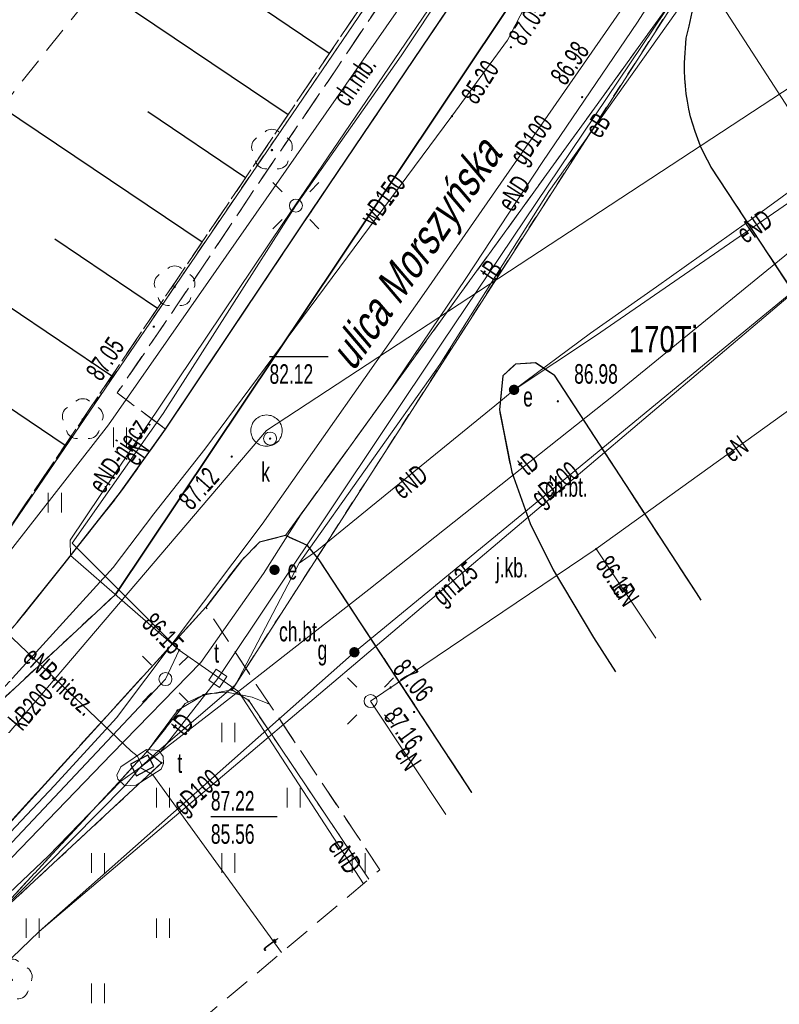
# Model space of a CAD drawing. Header units: metres. Extents: x 7504240 to 7504745, y 5782869 to 5783359.
# Tile 84 of 93: x 7504672 to 7504701, y 5783090 to 5783127. Entities that reach past the tile are written whole.
import ezdxf
from ezdxf.enums import TextEntityAlignment as Align

# ---------------------------------------------------------------- set-up
doc = ezdxf.new("R2010")
doc.units = ezdxf.units.M
doc.header["$MEASUREMENT"] = 0
for name, pattern in [('1.0_0.5', [1.5, 1, -0.5]), ('1.5_0.5', [2, 1.5, -0.5]), ('219-500', [0]), ('egug-500', [1, 0.5, -0.5]), ('l219_500', [0]), ('l32_500', [0])]:
    doc.linetypes.add(name, pattern=pattern)
doc.layers.get('0').update_dxf_attribs({"color": 2, "linetype": 'CONTINUOUS', "lineweight": 5})
for name, color, linetype in [('000 Inne (niezydentyfikowane)', 7, 'CONTINUOUS'), ('203-punkt graniczny', 7, 'CONTINUOUS'), ('210-oznaczenie konturu użytku gruntowego', 7, 'CONTINUOUS'), ('211-numer działki ewidencyjnej', 7, 'CONTINUOUS'), ('216-obręb ewidencyjny', 7, 'CONTINUOUS'), ('218-kontur użytku gruntowego', 7, 'CONTINUOUS'), ('219-działka ewidencyjna', 7, 'CONTINUOUS'), ('994-Nazwa ulicy', 7, 'CONTINUOUS'), ('chodnik', 7, 'CONTINUOUS'), ('chodnik-Atr17', 7, 'CONTINUOUS'), ('drzewo liściaste', 7, 'CONTINUOUS'), ('elektroenergetyczne urządzenie techniczne', 7, 'CONTINUOUS'), ('elektroenergetyczne urządzenie techniczne-Atr17', 7, 'CONTINUOUS'), ('jezdnia', 7, 'CONTINUOUS'), ('jezdnia-Atr17', 7, 'CONTINUOUS'), ('komora podziemna', 7, 'CONTINUOUS'), ('krawężnik', 7, 'CONTINUOUS'), ('latarnia', 7, 'CONTINUOUS'), ('pikieta sztuczna', 7, 'CONTINUOUS'), ('pikieta sztuczna-Atr2', 7, 'CONTINUOUS'), ('przewód elektroenergetyczny podziemny', 7, 'CONTINUOUS'), ('przewód elektroenergetyczny podziemny-Atr1', 7, 'CONTINUOUS'), ('przewód gazowy', 7, 'CONTINUOUS'), ('przewód gazowy-Atr1', 7, 'CONTINUOUS'), ('przewód kanalizacyjny', 7, 'CONTINUOUS'), ('przewód kanalizacyjny-Atr1', 7, 'CONTINUOUS'), ('przewód telekomunikacyjny podziemny', 7, 'CONTINUOUS'), ('przewód telekomunikacyjny podziemny-Atr1', 7, 'CONTINUOUS'), ('przewód wodociągowy', 7, 'CONTINUOUS'), ('przewód wodociągowy-Atr1', 7, 'CONTINUOUS'), ('rzędna', 7, 'CONTINUOUS'), ('rzędna-Atr2', 7, 'CONTINUOUS'), ('rzędna-Atr3', 7, 'CONTINUOUS'), ('skarpa nieumocniona', 7, 'CONTINUOUS'), ('trawnik', 7, 'CONTINUOUS'), ('właz do komory lub kanału - kwadratowy', 7, 'CONTINUOUS'), ('właz do komory lub kanału - kwadratowy-Atr17', 7, 'CONTINUOUS'), ('właz do komory lub kanału - okrągły', 7, 'CONTINUOUS'), ('właz do komory lub kanału - okrągły-Atr17', 7, 'CONTINUOUS'), ('właz do komory lub kanału - prostokątny', 7, 'CONTINUOUS'), ('właz do komory lub kanału - prostokątny-Atr17', 7, 'CONTINUOUS'), ('zasuwa lub zawór', 7, 'CONTINUOUS'), ('zasuwa lub zawór-Atr17', 7, 'CONTINUOUS')]:
    doc.layers.add(name, color=color, linetype=linetype)
doc.styles.get("Standard").update_dxf_attribs({"font": 'Working1250', "width": 0.75})

# ---------------------------------------------------------------- blocks, each defined once
blk = doc.blocks.new('OP021')
at = {"linetype": 'Continuous', "lineweight": 13}
h = blk.add_hatch(color=0, dxfattribs=at)
edge = h.paths.add_edge_path()
edge.add_arc((0, 0), 0.05, 0, 360)
at = {"color": 0, "linetype": 'Continuous', "lineweight": 13}
for centre, start, end in [((0, 0.4), 49.272, 130.728), ((-0.38, 0.124), 121.308, 202.548), ((0.38, 0.124), 337.452, 58.692), ((-0.235, -0.324), 193.221, 274.871), ((0.235, -0.324), 265.129, 346.779)]:
    blk.add_arc(centre, 0.4, start, end, dxfattribs=at)
blk = doc.blocks.new('SUPWP')
at = {"color": 0, "linetype": 'Continuous'}
blk.add_lwpolyline([(-0.375, -0.25), (0.375, -0.25), (0.375, 0.25), (-0.375, 0.25)], close=True, dxfattribs=at)
blk = doc.blocks.new('PW01')
at = {"linetype": 'Continuous', "lineweight": 13}
h = blk.add_hatch(color=0, dxfattribs=at)
edge = h.paths.add_edge_path()
edge.add_arc((0, 0), 0.045, 0, 360)
blk = doc.blocks.new('SM01')
at = {"color": 0, "linetype": 'Continuous', "lineweight": 13}
for p, q in [((-0.53, 0.531), (-0.883, 0.884)), ((0.531, 0.531), (0.884, 0.884)), ((-0.53, -0.53), (-0.883, -0.883)), ((0.531, -0.53), (0.884, -0.883))]:
    blk.add_line(p, q, dxfattribs=at)
blk.add_circle((0, 0), 0.25, dxfattribs=at)
blk = doc.blocks.new('US22A')
at = {"color": 0, "linetype": 'Continuous', "lineweight": 0}
blk.add_lwpolyline([(-0.25, -0.25), (0.25, -0.25), (0.25, 0.25), (-0.25, 0.25)], close=True, dxfattribs=at)
blk = doc.blocks.new('US22')
at = {"color": 0, "linetype": 'Continuous', "lineweight": 13}
blk.add_circle((0, 0), 0.25, dxfattribs=at)
blk = doc.blocks.new('US25')
at = {"linetype": 'Continuous', "lineweight": 0}
h = blk.add_hatch(color=0, dxfattribs=at)
edge = h.paths.add_edge_path()
edge.add_arc((0, 0), 0.2, 0, 360)
blk = doc.blocks.new('TU04')
at = {"color": 0, "linetype": 'Continuous', "lineweight": 13}
for p, q in [((0, 0), (0, 0.75)), ((0.5, 0), (0.5, 0.75))]:
    blk.add_line(p, q, dxfattribs=at)
blk = doc.blocks.new('203')
at = {"linetype": 'Continuous', "lineweight": 0}
h = blk.add_hatch(color=0, dxfattribs=at)
edge = h.paths.add_edge_path()
edge.add_arc((0, 0), 0.045, 0, 360)

msp = doc.modelspace()

# ---------------------------------------------------------------- linework, layer by layer
at = {"layer": '000 Inne (niezydentyfikowane)', "color": 7, "linetype": 'Continuous', "lineweight": 25, "flags": 128}
for points in [[(7504682.62, 5783123.74), (7504675.33, 5783128.66)], [(7504684.2, 5783126.09), (7504680.65, 5783128.49)], [(7504679.32, 5783118.86), (7504671.64, 5783124.04)], [(7504680.99, 5783121.33), (7504677.25, 5783123.86)], [(7504675.86, 5783113.72), (7504667.83, 5783119.14)], [(7504677.61, 5783116.32), (7504673.68, 5783118.97)], [(7504674.07, 5783111.07), (7504669.96, 5783113.84)]]:
    msp.add_lwpolyline(points, dxfattribs=at)
at = {"layer": '216-obręb ewidencyjny', "color": 7, "linetype": 'l32_500', "lineweight": 35, "flags": 128}
for points in [[(7504699.35, 5783140.26), (7504676, 5783105.36)], [(7504676, 5783105.36), (7504628.61, 5783061.26)]]:
    msp.add_lwpolyline(points, dxfattribs=at)
at = {"layer": '218-kontur użytku gruntowego', "color": 3, "linetype": 'egug-500', "lineweight": 18, "flags": 128}
for points in [[(7504676, 5783105.36), (7504699.35, 5783140.26)], [(7504699.15, 5783130.76), (7504680.47, 5783101.7)], [(7504669.57, 5783104.4), (7504686.87, 5783129.77)], [(7504628.61, 5783061.26), (7504676, 5783105.36)], [(7504679.37, 5783101.5), (7504678.38, 5783100.91)], [(7504680.47, 5783101.7), (7504679.37, 5783101.5)], [(7504681.11, 5783101.29), (7504680.47, 5783101.7)], [(7504685.717, 5783094.443), (7504681.11, 5783101.29)], [(7504678.38, 5783100.91), (7504677.22, 5783099.34)], [(7504677.22, 5783099.34), (7504677.77, 5783098.9)], [(7504677.77, 5783098.9), (7504671.8, 5783093.35)]]:
    msp.add_lwpolyline(points, dxfattribs=at)
at = {"layer": '219-działka ewidencyjna', "color": 7, "linetype": 'l219_500', "lineweight": 18, "flags": 128}
for points in [[(7504699.35, 5783140.26), (7504676, 5783105.36)], [(7504676, 5783105.36), (7504628.61, 5783061.26)]]:
    msp.add_lwpolyline(points, dxfattribs=at)
at = {"layer": '219-działka ewidencyjna', "color": 7, "linetype": '219-500', "lineweight": 18, "flags": 128}
for points in [[(7504699.35, 5783140.26), (7504676, 5783105.36)], [(7504680.47, 5783101.7), (7504699.15, 5783130.76)], [(7504669.57, 5783104.4), (7504686.87, 5783129.77)], [(7504676, 5783105.36), (7504628.61, 5783061.26)], [(7504678.38, 5783100.91), (7504679.37, 5783101.5)], [(7504679.37, 5783101.5), (7504680.47, 5783101.7)], [(7504680.47, 5783101.7), (7504681.11, 5783101.29)], [(7504681.11, 5783101.29), (7504685.717, 5783094.443)], [(7504677.22, 5783099.34), (7504678.38, 5783100.91)], [(7504677.77, 5783098.9), (7504677.22, 5783099.34)], [(7504671.8, 5783093.35), (7504677.77, 5783098.9)]]:
    msp.add_lwpolyline(points, dxfattribs=at)
at = {"layer": 'chodnik', "color": 7, "linetype": '1.0_0.5', "lineweight": 18, "flags": 128}
for points in [[(7504677.92, 5783111.69), (7504676.07, 5783113.08), (7504678.4, 5783116.5), (7504681.33, 5783120.88), (7504684.5, 5783125.54), (7504686.29, 5783128.22), (7504687.34, 5783129.72), (7504687.9, 5783130.63), (7504688.74, 5783131.97), (7504689.44, 5783133.21), (7504690.01, 5783134.4), (7504690.57, 5783136.02), (7504692.97, 5783134.06), (7504683.21, 5783119.6)], [(7504653.69, 5783076.39), (7504652.79, 5783075.58), (7504646.58, 5783070.5), (7504645.81, 5783071.59), (7504646.46, 5783072.13), (7504648.75, 5783073.98), (7504650.36, 5783075.37), (7504651.64, 5783076.47), (7504652.94, 5783077.72), (7504654.45, 5783079), (7504656.05, 5783080.53), (7504658.9, 5783083.2), (7504660.96, 5783085.08), (7504662.46, 5783086.44), (7504663.61, 5783087.67), (7504665.49, 5783089.55), (7504667.4, 5783091.62), (7504671.52, 5783096.13), (7504679.47, 5783104.87), (7504681.4, 5783101.91), (7504681.91, 5783101.15), (7504681.24, 5783101.42), (7504680.28, 5783101.61), (7504679.46, 5783101.54), (7504678.68, 5783101.18), (7504677.25, 5783099.37), (7504671.26, 5783092.89), (7504664.8, 5783086.34), (7504658.48, 5783080.46)]]:
    msp.add_lwpolyline(points, close=True, dxfattribs=at)
for points in [[(7504705.754, 5783111.281), (7504702.94, 5783115.5), (7504698.83, 5783121.74), (7504698.69, 5783122), (7504698.56, 5783122.27), (7504698.43, 5783122.54), (7504698.32, 5783122.82), (7504698.22, 5783123.1), (7504698.13, 5783123.38), (7504698.05, 5783123.67), (7504697.98, 5783123.96), (7504697.93, 5783124.26), (7504697.88, 5783124.55), (7504697.85, 5783124.85), (7504697.83, 5783125.14), (7504697.82, 5783125.44), (7504697.82, 5783125.74), (7504697.88, 5783126.68), (7504697.99, 5783127.14), (7504698.11, 5783127.68), (7504698.25, 5783128.12), (7504699.53, 5783130.67), (7504700.11, 5783131.95), (7504702.01, 5783134.84), (7504707.37, 5783129.55), (7504710.15, 5783125.3), (7504708.33, 5783126.1), (7504707.35, 5783126.19), (7504706.51, 5783126.05), (7504705.98, 5783125.8), (7504705.42, 5783125.37), (7504704.93, 5783124.87), (7504704.63, 5783124.36), (7504704.37, 5783123.75), (7504704.21, 5783123.26), (7504704.05, 5783122.3), (7504707.42, 5783117.32), (7504712.92, 5783121.07), (7504713.74, 5783119.82), (7504709.48, 5783116.89), (7504710.539, 5783115.302)], [(7504695.175, 5783102.391), (7504694.33, 5783103.71), (7504692.78, 5783106.3), (7504691.9, 5783108.08), (7504691.19, 5783110.04), (7504690.72, 5783112.43), (7504690.85, 5783113.74), (7504691.33, 5783114.18), (7504692.1, 5783114.24), (7504692.82, 5783113.76), (7504698.26, 5783105.42), (7504698.446, 5783105.14)], [(7504686.139, 5783094.797), (7504681.91, 5783101.15), (7504681.4, 5783101.91), (7504679.47, 5783104.87), (7504680.83, 5783106.66), (7504681.53, 5783107.36), (7504682.52, 5783107.61), (7504683.36, 5783107.23), (7504683.81, 5783106.68), (7504689.668, 5783097.763)]]:
    msp.add_lwpolyline(points, dxfattribs=at)
at = {"layer": 'jezdnia', "color": 7, "linetype": '1.5_0.5', "lineweight": 18, "flags": 128}
for points in [[(7504258.91, 5783102.195), (7504259.32, 5783101.71), (7504260.19, 5783100.87), (7504261.03, 5783100.2), (7504262.23, 5783099.48), (7504263.58, 5783098.75), (7504271.27, 5783096.34), (7504273.07, 5783095.78), (7504273.4, 5783095.77), (7504279.31, 5783093.59), (7504279.17, 5783092.79), (7504278.85, 5783090.82), (7504278.64, 5783087.72), (7504278.81, 5783086.08), (7504282.18, 5783066.33), (7504283.44, 5783058.97), (7504284.42, 5783053.22), (7504284.91, 5783049.94), (7504285.49, 5783046.49), (7504285.84, 5783044.92), (7504286.31, 5783043.45), (7504286.85, 5783042.21), (7504287.36, 5783041.25), (7504289.58, 5783038.5), (7504293.54, 5783034.48), (7504295.7, 5783032.45), (7504300.71, 5783028.28), (7504305.95, 5783024.59), (7504308.28, 5783023.17), (7504310.62, 5783021.96), (7504313.43, 5783020.91), (7504340.95, 5783013.8), (7504343.87, 5783015), (7504366.83, 5783009.82), (7504368.46, 5783007.35), (7504380.09, 5783004.41), (7504392.58, 5783000.89), (7504409.71, 5782996.44), (7504418.79, 5782994.61), (7504427.67, 5782993.29), (7504438.12, 5782992.39), (7504446.48, 5782991.94), (7504453.86, 5782991.9), (7504457.37, 5782992.02), (7504461.74, 5782992.36), (7504466.89, 5782992.96), (7504475.17, 5782994.75), (7504481.39, 5782996.44), (7504489.89, 5782999.25), (7504498.82, 5783002.54), (7504509.98, 5783007.34), (7504522.54, 5783013.35), (7504529.26, 5783016.68), (7504538.28, 5783021.08), (7504546.06, 5783024.95), (7504563.03, 5783033.15), (7504576.07, 5783039.52), (7504582.27, 5783042.49), (7504590.59, 5783046.56), (7504598.34, 5783050.34), (7504604.14, 5783053.16), (7504612.18, 5783057.1), (7504619.41, 5783060.65), (7504623.25, 5783062.68), (7504628.55, 5783065.83), (7504632.69, 5783068.5), (7504637.19, 5783071.66), (7504640.42, 5783074.18), (7504646.93, 5783079.7), (7504651.35, 5783083.5), (7504656.24, 5783087.72), (7504659.96, 5783091.18), (7504663.58, 5783094.96), (7504668.61, 5783100.21), (7504672.24, 5783104.28), (7504673.98, 5783106.47), (7504676.16, 5783109.22), (7504677.92, 5783111.69), (7504683.21, 5783119.6), (7504692.97, 5783134.06), (7504697.28, 5783140.66), (7504703.94, 5783137.76), (7504702.01, 5783134.84), (7504700.11, 5783131.95), (7504682.52, 5783107.61), (7504681.53, 5783107.36), (7504680.83, 5783106.66), (7504679.47, 5783104.87), (7504671.52, 5783096.13), (7504667.4, 5783091.62), (7504665.49, 5783089.55), (7504663.61, 5783087.67), (7504662.46, 5783086.44), (7504660.96, 5783085.08), (7504658.9, 5783083.2), (7504656.05, 5783080.53), (7504654.45, 5783079), (7504652.94, 5783077.72), (7504651.64, 5783076.47), (7504650.36, 5783075.37), (7504648.75, 5783073.98), (7504646.46, 5783072.13), (7504645.81, 5783071.59), (7504644.26, 5783070.33), (7504641.19, 5783067.95), (7504637.74, 5783065.38), (7504634.35, 5783062.98), (7504630.46, 5783060.56), (7504628.13, 5783059.2), (7504623.19, 5783056.57), (7504609.99, 5783050.25), (7504604.6, 5783047.61), (7504591.25, 5783041.21), (7504585.49, 5783038.44), (7504574.11, 5783032.73), (7504572.98, 5783032.14), (7504571.83, 5783031.12), (7504570.86, 5783029.98), (7504570.06, 5783028.28), (7504569.86, 5783026.77), (7504569.7, 5783024.89), (7504570.78, 5783021.85), (7504573.24, 5783017.15), (7504573.89, 5783016.17), (7504582.776, 5783007.938)], [(7504689.668, 5783097.763), (7504683.81, 5783106.68), (7504683.36, 5783107.23), (7504682.52, 5783107.61), (7504700.11, 5783131.95), (7504699.53, 5783130.67)], [(7504699.53, 5783130.67), (7504698.25, 5783128.12), (7504698.11, 5783127.68), (7504697.99, 5783127.14), (7504697.88, 5783126.68), (7504697.82, 5783125.74), (7504697.82, 5783125.44), (7504697.83, 5783125.14), (7504697.85, 5783124.85), (7504697.88, 5783124.55), (7504697.93, 5783124.26), (7504697.98, 5783123.96), (7504698.05, 5783123.67), (7504698.13, 5783123.38), (7504698.22, 5783123.1), (7504698.32, 5783122.82), (7504698.43, 5783122.54), (7504698.56, 5783122.27), (7504698.69, 5783122), (7504698.83, 5783121.74), (7504702.94, 5783115.5), (7504705.754, 5783111.281)], [(7504698.446, 5783105.14), (7504698.26, 5783105.42), (7504692.82, 5783113.76), (7504692.1, 5783114.24), (7504691.33, 5783114.18), (7504690.85, 5783113.74), (7504690.72, 5783112.43), (7504691.19, 5783110.04), (7504691.9, 5783108.08), (7504692.78, 5783106.3), (7504694.33, 5783103.71), (7504695.175, 5783102.391)]]:
    msp.add_lwpolyline(points, dxfattribs=at)
at = {"layer": 'komora podziemna', "color": 34, "linetype": 'Continuous', "lineweight": 18, "flags": 128}
msp.add_lwpolyline([(7504682.39, 5783111.64), (7504682.39, 5783111.58), (7504682.38, 5783111.52), (7504682.37, 5783111.46), (7504682.35, 5783111.41), (7504682.32, 5783111.35), (7504682.29, 5783111.3), (7504682.26, 5783111.25), (7504682.22, 5783111.21), (7504682.17, 5783111.17), (7504682.13, 5783111.14), (7504682.07, 5783111.11), (7504682.02, 5783111.08), (7504681.97, 5783111.06), (7504681.91, 5783111.05), (7504681.85, 5783111.04), (7504681.79, 5783111.04), (7504681.73, 5783111.04), (7504681.67, 5783111.05), (7504681.62, 5783111.06), (7504681.56, 5783111.08), (7504681.51, 5783111.11), (7504681.46, 5783111.14), (7504681.41, 5783111.17), (7504681.37, 5783111.21), (7504681.33, 5783111.25), (7504681.29, 5783111.3), (7504681.26, 5783111.35), (7504681.24, 5783111.41), (7504681.22, 5783111.46), (7504681.2, 5783111.52), (7504681.19, 5783111.58), (7504681.19, 5783111.64), (7504681.19, 5783111.69), (7504681.2, 5783111.75), (7504681.22, 5783111.81), (7504681.24, 5783111.86), (7504681.26, 5783111.92), (7504681.29, 5783111.97), (7504681.33, 5783112.02), (7504681.37, 5783112.06), (7504681.41, 5783112.1), (7504681.46, 5783112.13), (7504681.51, 5783112.16), (7504681.56, 5783112.19), (7504681.62, 5783112.21), (7504681.67, 5783112.22), (7504681.73, 5783112.23), (7504681.79, 5783112.24), (7504681.85, 5783112.23), (7504681.91, 5783112.22), (7504681.97, 5783112.21), (7504682.02, 5783112.19), (7504682.07, 5783112.16), (7504682.13, 5783112.13), (7504682.17, 5783112.1), (7504682.22, 5783112.06), (7504682.26, 5783112.02), (7504682.29, 5783111.97), (7504682.32, 5783111.92), (7504682.35, 5783111.86), (7504682.37, 5783111.81), (7504682.38, 5783111.75), (7504682.39, 5783111.69)], close=True, dxfattribs=at)
at = {"layer": 'komora podziemna', "color": 30, "linetype": 'Continuous', "lineweight": 18, "flags": 128}
msp.add_lwpolyline([(7504676.21, 5783098.75), (7504677.19, 5783099.41), (7504677.67, 5783099.38), (7504677.83, 5783099.14), (7504677.84, 5783098.87), (7504677.76, 5783098.66), (7504676.8, 5783098.04), (7504676.36, 5783098.02), (7504676.1, 5783098.27), (7504676.06, 5783098.43)], close=True, dxfattribs=at)
at = {"layer": 'krawężnik', "color": 7, "linetype": 'Continuous', "lineweight": 25, "flags": 128}
for points in [[(7504656.24, 5783087.72), (7504659.96, 5783091.18), (7504663.58, 5783094.96), (7504668.61, 5783100.21), (7504672.24, 5783104.28), (7504673.98, 5783106.47), (7504676.16, 5783109.22), (7504677.92, 5783111.69), (7504683.21, 5783119.6), (7504692.97, 5783134.06)], [(7504698.05, 5783123.67), (7504697.98, 5783123.96), (7504697.93, 5783124.26), (7504697.88, 5783124.55), (7504697.85, 5783124.85), (7504697.83, 5783125.14), (7504697.82, 5783125.44), (7504697.82, 5783125.74), (7504697.88, 5783126.68), (7504697.99, 5783127.14), (7504698.11, 5783127.68), (7504698.25, 5783128.12), (7504699.53, 5783130.67), (7504700.11, 5783131.95)], [(7504705.754, 5783111.281), (7504702.94, 5783115.5), (7504698.83, 5783121.74), (7504698.69, 5783122), (7504698.56, 5783122.27), (7504698.43, 5783122.54), (7504698.32, 5783122.82), (7504698.22, 5783123.1), (7504698.13, 5783123.38), (7504698.05, 5783123.67)], [(7504692.82, 5783113.76), (7504692.1, 5783114.24), (7504691.33, 5783114.18), (7504690.85, 5783113.74), (7504690.72, 5783112.43), (7504691.19, 5783110.04), (7504691.9, 5783108.08), (7504692.78, 5783106.3), (7504694.33, 5783103.71), (7504695.175, 5783102.391)], [(7504692.82, 5783113.76), (7504698.26, 5783105.42), (7504698.446, 5783105.14)], [(7504689.668, 5783097.763), (7504683.81, 5783106.68), (7504683.36, 5783107.23), (7504682.52, 5783107.61), (7504681.53, 5783107.36)], [(7504681.53, 5783107.36), (7504680.83, 5783106.66), (7504679.47, 5783104.87), (7504671.52, 5783096.13), (7504667.4, 5783091.62), (7504665.49, 5783089.55), (7504663.61, 5783087.67), (7504662.46, 5783086.44), (7504660.96, 5783085.08), (7504658.9, 5783083.2), (7504656.05, 5783080.53), (7504654.45, 5783079), (7504652.94, 5783077.72), (7504651.64, 5783076.47), (7504650.36, 5783075.37), (7504648.75, 5783073.98), (7504646.46, 5783072.13), (7504645.81, 5783071.59)]]:
    msp.add_lwpolyline(points, dxfattribs=at)
at = {"layer": 'przewód elektroenergetyczny podziemny', "color": 1, "linetype": 'Continuous', "lineweight": 18, "flags": 128}
for points in [[(7504655.29, 5783089.21), (7504661.5, 5783095.12), (7504666.71, 5783100.31), (7504670.47, 5783105.13), (7504675.73, 5783111.86), (7504691.27, 5783134.14), (7504697.35, 5783142.93), (7504702.1, 5783149.96), (7504702.51, 5783150.01), (7504705.41, 5783147.67), (7504706.6, 5783146.82), (7504707.08, 5783146.84), (7504707.47, 5783147.03), (7504708.6, 5783148.5), (7504721.91, 5783167.27), (7504723.11, 5783170.01)], [(7504691.28, 5783113.2), (7504694.21, 5783115.37), (7504696.74, 5783117.15), (7504700.19, 5783119.6), (7504702.31, 5783121.15), (7504704.63, 5783122.8), (7504707.44, 5783124.84), (7504709.97, 5783126.68), (7504712.69, 5783128.58), (7504714.98, 5783130.19), (7504718.36, 5783132.56), (7504722.17, 5783135.29), (7504725.48, 5783137.68), (7504730.7, 5783141.31), (7504733.24, 5783143.21), (7504736.19, 5783145.31), (7504738.78, 5783147.09), (7504741.885, 5783149.226)], [(7504659.06, 5783082.1), (7504661.74, 5783084.88), (7504665.75, 5783088.86), (7504670.25, 5783093.45), (7504675.86, 5783099.25), (7504679.27, 5783102.75), (7504681.68, 5783106.16), (7504683.1, 5783108.39), (7504686.4, 5783112.98), (7504689.43, 5783117.47), (7504692.38, 5783121.95), (7504696.01, 5783127.29), (7504700.16, 5783133.77), (7504709.44, 5783146.73)], [(7504682.45, 5783119.61), (7504695.84, 5783139.33), (7504702.74, 5783134.38)], [(7504717.859, 5783121.453), (7504706.85, 5783138.09), (7504704.01, 5783137.14), (7504702.93, 5783134.15), (7504695.6, 5783139.02), (7504686.95, 5783126), (7504682.92, 5783120.26)], [(7504676.95, 5783098.72), (7504677.67, 5783099.38), (7504680.61, 5783101.89), (7504683.04, 5783106.56), (7504688.43, 5783114.17), (7504692.62, 5783120.8), (7504700.38, 5783131.75), (7504700.54, 5783132.23), (7504701.09, 5783133.13)], [(7504691.28, 5783113.2), (7504694.4, 5783115.27), (7504701.8, 5783120.37), (7504704.66, 5783116.02), (7504706.92, 5783112.7), (7504707.105, 5783112.416)], [(7504682.92, 5783120.26), (7504677.83, 5783112.29), (7504674.34, 5783107.32), (7504678.45, 5783103.22), (7504677.92, 5783102.11)], [(7504678.45, 5783103.22), (7504674.28, 5783106.85), (7504674.27, 5783107.44), (7504682.45, 5783119.61)], [(7504685.78, 5783101.27), (7504694.43, 5783107.1), (7504704.86, 5783114.6)], [(7504691.28, 5783113.2), (7504690.55, 5783112.59), (7504683.72, 5783107.03), (7504683.04, 5783106.56)], [(7504696.71, 5783103.681), (7504694.43, 5783107.1)], [(7504670.47, 5783105.13), (7504671.25, 5783104.44), (7504676.6, 5783099.35), (7504676.83, 5783099.17), (7504677.03, 5783098.8)], [(7504685.504, 5783094.264), (7504680.72, 5783101.64), (7504678.45, 5783103.22)], [(7504677.92, 5783102.11), (7504659.85, 5783082.92), (7504658.81, 5783082.27)], [(7504688.66, 5783096.916), (7504685.78, 5783101.27)], [(7504655.24, 5783077.93), (7504658.37, 5783081.06), (7504659.26, 5783081.86), (7504661.71, 5783084.18), (7504667.91, 5783090.1), (7504673.43, 5783095.34), (7504676.19, 5783098.18), (7504676.95, 5783098.72)]]:
    msp.add_lwpolyline(points, dxfattribs=at)
at = {"layer": 'przewód gazowy', "color": 52, "linetype": 'Continuous', "lineweight": 18, "flags": 128}
for points in [[(7504655.76, 5783079.51), (7504662, 5783085.67), (7504673.66, 5783098.03), (7504676.04, 5783100.62), (7504681.62, 5783108.05), (7504687.92, 5783117.02), (7504710.74, 5783149.88), (7504723.81, 5783169.49)], [(7504691.15, 5783140.55), (7504691.51, 5783139.91), (7504705, 5783119.05)], [(7504705, 5783119.05), (7504704.2, 5783118.81), (7504673.08, 5783092.43)], [(7504685.16, 5783103.14), (7504704.2, 5783118.81)], [(7504673.08, 5783092.43), (7504685.16, 5783103.14)], [(7504659.07, 5783079.26), (7504662.81, 5783082.29), (7504664.47, 5783081.82), (7504664.74, 5783082.01), (7504667.39, 5783083.95), (7504666.84, 5783086.44), (7504673.08, 5783092.43)]]:
    msp.add_lwpolyline(points, dxfattribs=at)
at = {"layer": 'przewód kanalizacyjny', "color": 34, "linetype": 'Continuous', "lineweight": 18, "flags": 128}
for points in [[(7504681.79, 5783111.64), (7504724.06, 5783139.37), (7504724.96, 5783140.25)], [(7504663.74, 5783090.47), (7504681.79, 5783111.64)]]:
    msp.add_lwpolyline(points, dxfattribs=at)
at = {"layer": 'przewód telekomunikacyjny podziemny', "color": 30, "linetype": 'Continuous', "lineweight": 18, "flags": 128}
for points in [[(7504679.93, 5783102.14), (7504688.51, 5783114.99), (7504697.09, 5783127.73), (7504700.24, 5783132.69), (7504701.09, 5783133.13)], [(7504706.65, 5783122.06), (7504705.75, 5783121.54), (7504703.81, 5783120.09), (7504695.15, 5783113.03), (7504685.72, 5783105.55), (7504679.96, 5783101.05), (7504677.72, 5783099.31), (7504676.95, 5783098.72)], [(7504677.03, 5783098.8), (7504677.72, 5783099.31), (7504679.93, 5783102.14)], [(7504650.86, 5783073.45), (7504651.66, 5783074.17), (7504657.19, 5783078.61), (7504676.36, 5783098.02), (7504676.95, 5783098.72)], [(7504682.368, 5783091.629), (7504677.43, 5783098.44), (7504676.95, 5783098.72)]]:
    msp.add_lwpolyline(points, dxfattribs=at)
at = {"layer": 'przewód wodociągowy', "color": 5, "linetype": 'Continuous', "lineweight": 18, "flags": 128}
msp.add_lwpolyline([(7504705.94, 5783146.75), (7504704.86, 5783146.27), (7504692.16, 5783128.77), (7504691.03, 5783126.6), (7504688.9, 5783123.69), (7504679.43, 5783110.92), (7504677.48, 5783108.45), (7504675.92, 5783106.39), (7504667.55, 5783097.2)], dxfattribs=at)
at = {"layer": 'rzędna-Atr2', "color": 7, "flags": 128}
for points in [[(7504681.908, 5783114.473), (7504684.153, 5783114.473)], [(7504679.66, 5783096.84), (7504682.197, 5783096.84)]]:
    msp.add_lwpolyline(points, dxfattribs=at)
at = {"layer": 'skarpa nieumocniona', "color": 7, "linetype": '1.0_0.5', "lineweight": 18, "flags": 128}
msp.add_lwpolyline([(7504380.26, 5783157.29), (7504360.6, 5783143.78), (7504316.18, 5783114.33), (7504308.12, 5783108.39), (7504301.16, 5783102.47), (7504297.24, 5783098.07), (7504295, 5783094.94), (7504291.32, 5783088.62), (7504289.64, 5783082.62), (7504289, 5783074.3), (7504289.05, 5783069.88), (7504290.14, 5783061.08), (7504292.11, 5783054.55), (7504294.02, 5783050.56), (7504299.26, 5783044.09), (7504307.08, 5783036.72), (7504312.87, 5783033.06), (7504316.58, 5783031.37), (7504328.4, 5783028.9), (7504351.13, 5783023.78), (7504363.39, 5783021.3), (7504413.85, 5783010.73), (7504431.69, 5783007.41), (7504436.75, 5783006.68), (7504449.41, 5783006.34), (7504455.77, 5783006.68), (7504466.29, 5783007.91), (7504473.68, 5783009.36), (7504480.69, 5783011.01), (7504494.41, 5783014.72), (7504506.9, 5783019.28), (7504519.45, 5783025.13), (7504534.08, 5783032.16), (7504551.57, 5783040.71), (7504569.46, 5783049.26), (7504587.18, 5783058.15), (7504598.88, 5783063.95), (7504609.85, 5783070.47), (7504626.84, 5783080.04), (7504636.35, 5783086.39), (7504644.85, 5783093.82), (7504653.4, 5783101.92), (7504661.84, 5783111.43), (7504671.68, 5783124.09), (7504681.81, 5783136.8), (7504682.99, 5783139.33), (7504682.99, 5783141.47), (7504681.9, 5783149.9), (7504687.5, 5783150.11), (7504691.23, 5783148.09), (7504688.67, 5783134.36), (7504687.62, 5783131.16), (7504670.58, 5783105.9), (7504665.57, 5783099.62), (7504660.83, 5783094.45), (7504651.28, 5783086.01), (7504639.63, 5783075.99), (7504633.77, 5783072.09), (7504616.16, 5783061.81), (7504605.84, 5783056.43), (7504578.71, 5783043.4), (7504537.89, 5783023.52), (7504518.91, 5783013.94), (7504507.93, 5783008.75), (7504501.44, 5783006.01), (7504493.81, 5783003.86), (7504483.25, 5783001.26), (7504466.9, 5782996.88), (7504461.31, 5782996.25), (7504448.12, 5782995.98), (7504439.68, 5782995.93), (7504424.97, 5782996.88), (7504417.47, 5782998.08), (7504402.32, 5783001.64), (7504382.41, 5783006.37), (7504367, 5783010.06), (7504349.55, 5783014.23), (7504312.94, 5783023.2), (7504304.88, 5783028.31), (7504298.92, 5783033.22), (7504294.33, 5783037.81), (7504290.06, 5783044.03), (7504286.84, 5783049.67), (7504284.73, 5783055.27), (7504283.46, 5783061.23), (7504282.72, 5783067.77), (7504282.14, 5783078.58), (7504282.35, 5783082.9), (7504283.67, 5783088.23), (7504285.41, 5783094.35), (7504288.53, 5783099.88), (7504292.8, 5783105.26), (7504299.13, 5783111.8), (7504305.14, 5783117.18), (7504311.05, 5783121.77), (7504324.28, 5783130.74), (7504335.99, 5783138.86), (7504380.83, 5783168.62), (7504391.47, 5783175.56), (7504419.98, 5783194.78), (7504441.54, 5783209.35), (7504458.79, 5783221.06), (7504464.22, 5783218.59), (7504462.78, 5783216.55), (7504450.84, 5783204.54), (7504448.08, 5783202.3), (7504441.38, 5783197.83), (7504424.07, 5783186.48), (7504393.68, 5783166.39)], close=True, dxfattribs=at)
msp.add_lwpolyline([(7504380.26, 5783157.29), (7504360.6, 5783143.78), (7504316.18, 5783114.33), (7504308.12, 5783108.39), (7504301.16, 5783102.47), (7504297.24, 5783098.07), (7504295, 5783094.94), (7504291.32, 5783088.62), (7504289.64, 5783082.62), (7504289, 5783074.3), (7504289.05, 5783069.88), (7504290.14, 5783061.08), (7504292.11, 5783054.55), (7504294.02, 5783050.56), (7504299.26, 5783044.09), (7504307.08, 5783036.72), (7504312.87, 5783033.06), (7504316.58, 5783031.37), (7504328.4, 5783028.9), (7504351.13, 5783023.78), (7504363.39, 5783021.3), (7504413.85, 5783010.73), (7504431.69, 5783007.41), (7504436.75, 5783006.68), (7504449.41, 5783006.34), (7504455.77, 5783006.68), (7504466.29, 5783007.91), (7504473.68, 5783009.36), (7504480.69, 5783011.01), (7504494.41, 5783014.72), (7504506.9, 5783019.28), (7504519.45, 5783025.13), (7504534.08, 5783032.16), (7504551.57, 5783040.71), (7504569.46, 5783049.26), (7504587.18, 5783058.15), (7504598.88, 5783063.95), (7504609.85, 5783070.47), (7504626.84, 5783080.04), (7504636.35, 5783086.39), (7504644.85, 5783093.82), (7504653.4, 5783101.92), (7504661.84, 5783111.43), (7504671.68, 5783124.09), (7504681.81, 5783136.8), (7504682.99, 5783139.33), (7504682.99, 5783141.47), (7504681.9, 5783149.9), (7504687.5, 5783150.11), (7504691.23, 5783148.09), (7504688.67, 5783134.36), (7504687.62, 5783131.16), (7504670.58, 5783105.9), (7504665.57, 5783099.62), (7504660.83, 5783094.45), (7504651.28, 5783086.01), (7504639.63, 5783075.99), (7504633.77, 5783072.09), (7504616.16, 5783061.81), (7504605.84, 5783056.43), (7504578.71, 5783043.4), (7504537.89, 5783023.52), (7504518.91, 5783013.94), (7504507.93, 5783008.75), (7504501.44, 5783006.01), (7504493.81, 5783003.86), (7504483.25, 5783001.26), (7504466.9, 5782996.88), (7504461.31, 5782996.25), (7504448.12, 5782995.98), (7504439.68, 5782995.93), (7504424.97, 5782996.88), (7504417.47, 5782998.08), (7504402.32, 5783001.64), (7504382.41, 5783006.37), (7504367, 5783010.06), (7504349.55, 5783014.23), (7504312.94, 5783023.2), (7504304.88, 5783028.31), (7504298.92, 5783033.22), (7504294.33, 5783037.81), (7504290.06, 5783044.03), (7504286.84, 5783049.67), (7504284.73, 5783055.27), (7504283.46, 5783061.23), (7504282.72, 5783067.77), (7504282.14, 5783078.58), (7504282.35, 5783082.9), (7504283.67, 5783088.23), (7504285.41, 5783094.35), (7504288.53, 5783099.88), (7504292.8, 5783105.26), (7504299.13, 5783111.8), (7504305.14, 5783117.18), (7504311.05, 5783121.77), (7504324.28, 5783130.74), (7504335.99, 5783138.86), (7504380.83, 5783168.62), (7504391.47, 5783175.56), (7504419.98, 5783194.78), (7504441.54, 5783209.35), (7504458.79, 5783221.06), (7504464.22, 5783218.59), (7504462.78, 5783216.55), (7504450.84, 5783204.54), (7504448.08, 5783202.3), (7504441.38, 5783197.83), (7504424.07, 5783186.48), (7504393.68, 5783166.39)], close=True, dxfattribs=at)
at = {"layer": 'trawnik', "color": 7, "linetype": '1.0_0.5', "lineweight": 18, "flags": 128}
for points in [[(7504691.23, 5783148.09), (7504691.28, 5783144.62), (7504691.32, 5783141.75), (7504691.36, 5783140.72), (7504691.28, 5783139.53), (7504691.11, 5783138.41), (7504690.82, 5783137.2), (7504690.57, 5783136.02), (7504690.01, 5783134.4), (7504689.44, 5783133.21), (7504688.74, 5783131.97), (7504687.9, 5783130.63), (7504687.34, 5783129.72), (7504686.29, 5783128.22), (7504684.5, 5783125.54), (7504681.33, 5783120.88), (7504678.4, 5783116.5), (7504676.07, 5783113.08), (7504677.92, 5783111.69), (7504676.16, 5783109.22), (7504673.98, 5783106.47), (7504672.24, 5783104.28), (7504668.61, 5783100.21), (7504663.58, 5783094.96), (7504659.96, 5783091.18), (7504656.24, 5783087.72), (7504651.35, 5783083.5), (7504646.93, 5783079.7), (7504640.42, 5783074.18), (7504637.19, 5783071.66), (7504632.69, 5783068.5), (7504628.55, 5783065.83), (7504623.25, 5783062.68), (7504619.41, 5783060.65), (7504612.18, 5783057.1), (7504604.14, 5783053.16), (7504598.34, 5783050.34), (7504590.59, 5783046.56), (7504582.27, 5783042.49), (7504576.07, 5783039.52), (7504563.03, 5783033.15), (7504546.06, 5783024.95), (7504538.28, 5783021.08), (7504529.26, 5783016.68), (7504522.54, 5783013.35), (7504509.98, 5783007.34), (7504498.82, 5783002.54), (7504489.89, 5782999.25), (7504481.39, 5782996.44), (7504475.17, 5782994.75), (7504466.89, 5782992.96), (7504461.74, 5782992.36), (7504457.37, 5782992.02), (7504453.86, 5782991.9), (7504446.48, 5782991.94), (7504438.12, 5782992.39), (7504427.67, 5782993.29), (7504418.79, 5782994.61), (7504409.71, 5782996.44), (7504392.58, 5783000.89), (7504380.09, 5783004.41), (7504368.46, 5783007.35), (7504366.83, 5783009.82), (7504367, 5783010.06), (7504382.41, 5783006.37), (7504402.32, 5783001.64), (7504417.47, 5782998.08), (7504424.97, 5782996.88), (7504439.68, 5782995.93), (7504461.31, 5782996.25), (7504466.9, 5782996.88), (7504483.25, 5783001.26), (7504493.81, 5783003.86), (7504501.44, 5783006.01), (7504507.93, 5783008.75), (7504518.91, 5783013.94), (7504537.89, 5783023.52), (7504578.71, 5783043.4), (7504605.84, 5783056.43), (7504616.16, 5783061.81), (7504633.77, 5783072.09), (7504639.63, 5783075.99), (7504645.78, 5783081.28), (7504651.28, 5783086.01), (7504660.83, 5783094.45), (7504661.5, 5783095.12), (7504665.57, 5783099.62), (7504670.58, 5783105.9), (7504687.62, 5783131.16), (7504688.67, 5783134.36)], [(7504681.24, 5783101.42), (7504681.91, 5783101.15), (7504686.14, 5783094.8), (7504660.31, 5783073.09), (7504659.77, 5783073.96), (7504658.48, 5783080.46), (7504664.8, 5783086.34), (7504671.26, 5783092.89), (7504677.25, 5783099.37), (7504678.68, 5783101.18), (7504679.46, 5783101.54), (7504680.28, 5783101.61)]]:
    msp.add_lwpolyline(points, close=True, dxfattribs=at)

# ---------------------------------------------------------------- block references
at = {"layer": '203-punkt graniczny', "color": 7, "linetype": 'Continuous', "lineweight": 18}
for p in [(7504676, 5783105.36), (7504679.37, 5783101.5), (7504680.47, 5783101.7), (7504681.11, 5783101.29), (7504678.38, 5783100.91), (7504677.22, 5783099.34), (7504677.77, 5783098.9)]:
    msp.add_blockref('203', p, dxfattribs=at)
at = {"layer": 'drzewo liściaste', "color": 94, "linetype": 'Continuous', "lineweight": 18}
for p in [(7504682, 5783122.39), (7504678.27, 5783117.15), (7504674.75, 5783112.06), (7504672.03, 5783090.58)]:
    msp.add_blockref('OP021', p, dxfattribs=at)
at = {"layer": 'elektroenergetyczne urządzenie techniczne', "color": 1, "linetype": 'Continuous', "lineweight": 18}
for p in [(7504691.28, 5783113.2), (7504682.1, 5783106.3)]:
    msp.add_blockref('US25', p, dxfattribs=at)
at = {"layer": 'latarnia', "color": 7, "linetype": 'Continuous', "lineweight": 18}
for p in [(7504682.92, 5783120.26), (7504677.92, 5783102.11), (7504685.78, 5783101.27)]:
    msp.add_blockref('SM01', p, dxfattribs=at)
at = {"layer": 'pikieta sztuczna', "color": 7, "linetype": 'Continuous', "lineweight": 13}
for p in [(7504691.16, 5783126.33), (7504693.89, 5783124.42), (7504677.47, 5783115.62), (7504692.96, 5783112.76), (7504680.46, 5783110.64), (7504686.55, 5783101.79), (7504687.45, 5783100.85)]:
    msp.add_blockref('PW01', p, dxfattribs=at)
at = {"layer": 'rzędna', "color": 5, "linetype": 'Continuous', "lineweight": 18}
msp.add_blockref('PW01', (7504688.9, 5783123.69), dxfattribs=at)
at = {"layer": 'rzędna', "color": 34, "linetype": 'Continuous', "lineweight": 18}
msp.add_blockref('PW01', (7504681.93, 5783111.33), dxfattribs=at)
at = {"layer": 'rzędna', "color": 1, "linetype": 'Continuous', "lineweight": 18}
for p in [(7504694.43, 5783107.1), (7504678.45, 5783103.22)]:
    msp.add_blockref('PW01', p, dxfattribs=at)
at = {"layer": 'rzędna', "color": 30, "linetype": 'Continuous', "lineweight": 18, "rotation": 27.848}
msp.add_blockref('PW01', (7504677.03, 5783098.8), dxfattribs=at)
at = {"layer": 'trawnik', "color": 7, "linetype": 'Continuous', "lineweight": 18}
for p in [(7504675.929, 5783110.999), (7504673.429, 5783108.499), (7504680.079, 5783099.689), (7504677.579, 5783097.189), (7504682.579, 5783097.189), (7504675.079, 5783094.689), (7504680.079, 5783094.689), (7504685.079, 5783094.689), (7504672.579, 5783092.189), (7504677.579, 5783092.189), (7504675.079, 5783089.689)]:
    msp.add_blockref('TU04', p, dxfattribs=at)
at = {"layer": 'właz do komory lub kanału - kwadratowy', "color": 7, "linetype": 'Continuous', "lineweight": 18, "rotation": 55.568}
msp.add_blockref('US22A', (7504679.93, 5783102.14), dxfattribs=at)
at = {"layer": 'właz do komory lub kanału - okrągły', "color": 7, "linetype": 'Continuous', "lineweight": 18}
msp.add_blockref('US22', (7504681.93, 5783111.33), dxfattribs=at)
at = {"layer": 'właz do komory lub kanału - prostokątny', "color": 7, "linetype": 'Continuous', "lineweight": 18, "rotation": 27.848}
msp.add_blockref('SUPWP', (7504677.03, 5783098.8), dxfattribs=at)
at = {"layer": 'zasuwa lub zawór', "color": 52, "linetype": 'Continuous', "lineweight": 18, "rotation": 131.567}
msp.add_blockref('US25', (7504685.16, 5783103.14), dxfattribs=at)

# ---------------------------------------------------------------- texts
at = {"layer": '210-oznaczenie konturu użytku gruntowego', "color": 3, "linetype": 'Continuous', "lineweight": 18, "width": 0.79}
msp.add_text('Ti', height=1, dxfattribs=at).set_placement((7504697.44, 5783114.64))
at = {"layer": '211-numer działki ewidencyjnej', "color": 7, "linetype": 'Continuous', "lineweight": 18, "width": 0.79}
msp.add_text('170', height=1, dxfattribs=at).set_placement((7504697.44, 5783114.64), align=Align.RIGHT)
at = {"layer": '994-Nazwa ulicy', "color": 7, "linetype": 'Continuous', "lineweight": 25, "oblique": 15, "width": 0.79}
msp.add_text('ulica Morszyńska', height=1.25, rotation=55.457, dxfattribs=at).set_placement((7504685.12, 5783113.87))
at = {"layer": 'chodnik-Atr17', "color": 7, "width": 0.667}
msp.add_text('ch.mb.', height=0.75, rotation=55.244, dxfattribs=at).set_placement((7504685.162, 5783125.045), align=Align.MIDDLE_CENTER)
for p in [(7504693.287, 5783109.476), (7504683.091, 5783103.933)]:
    msp.add_text('ch.bt.', height=0.75, dxfattribs=at).set_placement(p, align=Align.MIDDLE_CENTER)
at = {"layer": 'elektroenergetyczne urządzenie techniczne-Atr17', "color": 1, "width": 0.667}
for p in [(7504691.63, 5783112.56), (7504682.6, 5783105.93)]:
    msp.add_text('e', height=0.75, dxfattribs=at).set_placement(p)
at = {"layer": 'jezdnia-Atr17', "color": 7, "width": 0.667}
msp.add_text('j.kb.', height=0.75, dxfattribs=at).set_placement((7504691.197, 5783106.381), align=Align.MIDDLE_CENTER)
msp.add_text('j.kb.', height=0.75, dxfattribs=at).set_placement((7504691.197, 5783106.381), align=Align.MIDDLE_CENTER)
msp.add_text('j.kb.', height=0.75, dxfattribs=at).set_placement((7504691.197, 5783106.381), align=Align.MIDDLE_CENTER)
at = {"layer": 'pikieta sztuczna-Atr2', "color": 7, "width": 0.667}
for s, rotation, p in [('87.05', 57.324, (7504691.662, 5783126.334)), ('86.98', 55.354, (7504693.244, 5783124.826)), ('87.05', 56.144, (7504675.446, 5783113.485)), ('87.12', 48.534, (7504678.921, 5783108.542)), ('87.06', 309.793, (7504686.596, 5783102.466)), ('87.16', 305.859, (7504686.248, 5783100.676))]:
    msp.add_text(s, height=0.75, rotation=rotation, dxfattribs=at).set_placement(p)
msp.add_text('86.98', height=0.75, dxfattribs=at).set_placement((7504693.585, 5783113.436))
at = {"layer": 'przewód elektroenergetyczny podziemny-Atr1', "color": 1, "width": 0.667}
for s, rotation, p in [('eB', 57.7, (7504694.488, 5783123.343)), ('eND', 57.456, (7504691.279, 5783120.74)), ('eND', 34.574, (7504700.495, 5783119.47)), ('eND-niecz.', 56.109, (7504676.157, 5783110.757)), ('eN', 54.923, (7504676.781, 5783110.796)), ('eN', 35.719, (7504699.762, 5783110.943)), ('eND', 39.12, (7504687.286, 5783109.684)), ('eN', -56.302, (7504695.57, 5783105.39)), ('eNB-niecz.', 317.396, (7504673.865, 5783102.031)), ('eN', -56.517, (7504687.22, 5783099.093)), ('eND', 303.936, (7504684.811, 5783095.337))]:
    msp.add_text(s, height=0.75, rotation=rotation, dxfattribs=at).set_placement(p, align=Align.MIDDLE_CENTER)
at = {"layer": 'przewód gazowy-Atr1', "color": 52, "width": 0.667}
for s, rotation, p in [('gD100', 55.218, (7504691.925, 5783122.784)), ('gD100', 39.46, (7504692.851, 5783109.592)), ('gn125', 40.288, (7504689.01, 5783105.78)), ('gD100', 41.56, (7504679.12, 5783097.785))]:
    msp.add_text(s, height=0.75, rotation=rotation, dxfattribs=at).set_placement(p, align=Align.MIDDLE_CENTER)
at = {"layer": 'przewód kanalizacyjny-Atr1', "color": 34, "width": 0.667}
msp.add_text('kB200', height=0.75, rotation=49.548, dxfattribs=at).set_placement((7504672.765, 5783101.055), align=Align.MIDDLE_CENTER)
at = {"layer": 'przewód telekomunikacyjny podziemny-Atr1', "color": 30, "width": 0.667}
for s, rotation, p in [('tB', 56.041, (7504690.393, 5783117.786)), ('tD', 38.447, (7504691.814, 5783110.382)), ('tD', 52.013, (7504678.561, 5783100.387)), ('t', 306.903, (7504681.98, 5783091.973))]:
    msp.add_text(s, height=0.75, rotation=rotation, dxfattribs=at).set_placement(p, align=Align.MIDDLE_CENTER)
at = {"layer": 'przewód wodociągowy-Atr1', "color": 5, "width": 0.667}
msp.add_text('wD150', height=0.75, rotation=53.509, dxfattribs=at).set_placement((7504686.249, 5783120.48), align=Align.MIDDLE_CENTER)
at = {"layer": 'rzędna-Atr2', "color": 5, "width": 0.667}
msp.add_text('85.20', height=0.75, rotation=57.468, dxfattribs=at).set_placement((7504689.523, 5783124.295), align=Align.MIDDLE_LEFT)
at = {"layer": 'rzędna-Atr2', "color": 1, "width": 0.667}
for rotation, p in [(304.388, (7504694.684, 5783106.712)), (314.806, (7504677.235, 5783104.454))]:
    msp.add_text('86.15', height=0.75, rotation=rotation, dxfattribs=at).set_placement(p, align=Align.MIDDLE_LEFT)
at = {"layer": 'rzędna-Atr2', "color": 30, "width": 0.667}
msp.add_text('87.22', height=0.75, dxfattribs=at).set_placement((7504679.66, 5783096.848), align=Align.BOTTOM_LEFT)
at = {"layer": 'rzędna-Atr3', "color": 34, "width": 0.667}
msp.add_text('82.12', height=0.75, dxfattribs=at).set_placement((7504681.908, 5783113.206), align=Align.BOTTOM_LEFT)
at = {"layer": 'rzędna-Atr3', "color": 30, "width": 0.667}
msp.add_text('85.56', height=0.75, dxfattribs=at).set_placement((7504679.66, 5783095.572), align=Align.BOTTOM_LEFT)
at = {"layer": 'właz do komory lub kanału - kwadratowy-Atr17', "color": 7, "width": 0.667}
msp.add_text('t', height=0.75, dxfattribs=at).set_placement((7504679.786, 5783103.117), align=Align.MIDDLE_LEFT)
at = {"layer": 'właz do komory lub kanału - okrągły-Atr17', "color": 7, "width": 0.667}
msp.add_text('k', height=0.75, dxfattribs=at).set_placement((7504681.591, 5783110.048), align=Align.MIDDLE_LEFT)
at = {"layer": 'właz do komory lub kanału - prostokątny-Atr17', "color": 7, "width": 0.667}
msp.add_text('t', height=0.75, dxfattribs=at).set_placement((7504678.375, 5783098.891), align=Align.MIDDLE_LEFT)
at = {"layer": 'zasuwa lub zawór-Atr17', "color": 52, "width": 0.667}
msp.add_text('g', height=0.75, dxfattribs=at).set_placement((7504683.749, 5783103.227), align=Align.MIDDLE_LEFT)

doc.saveas('drawing.dxf')
